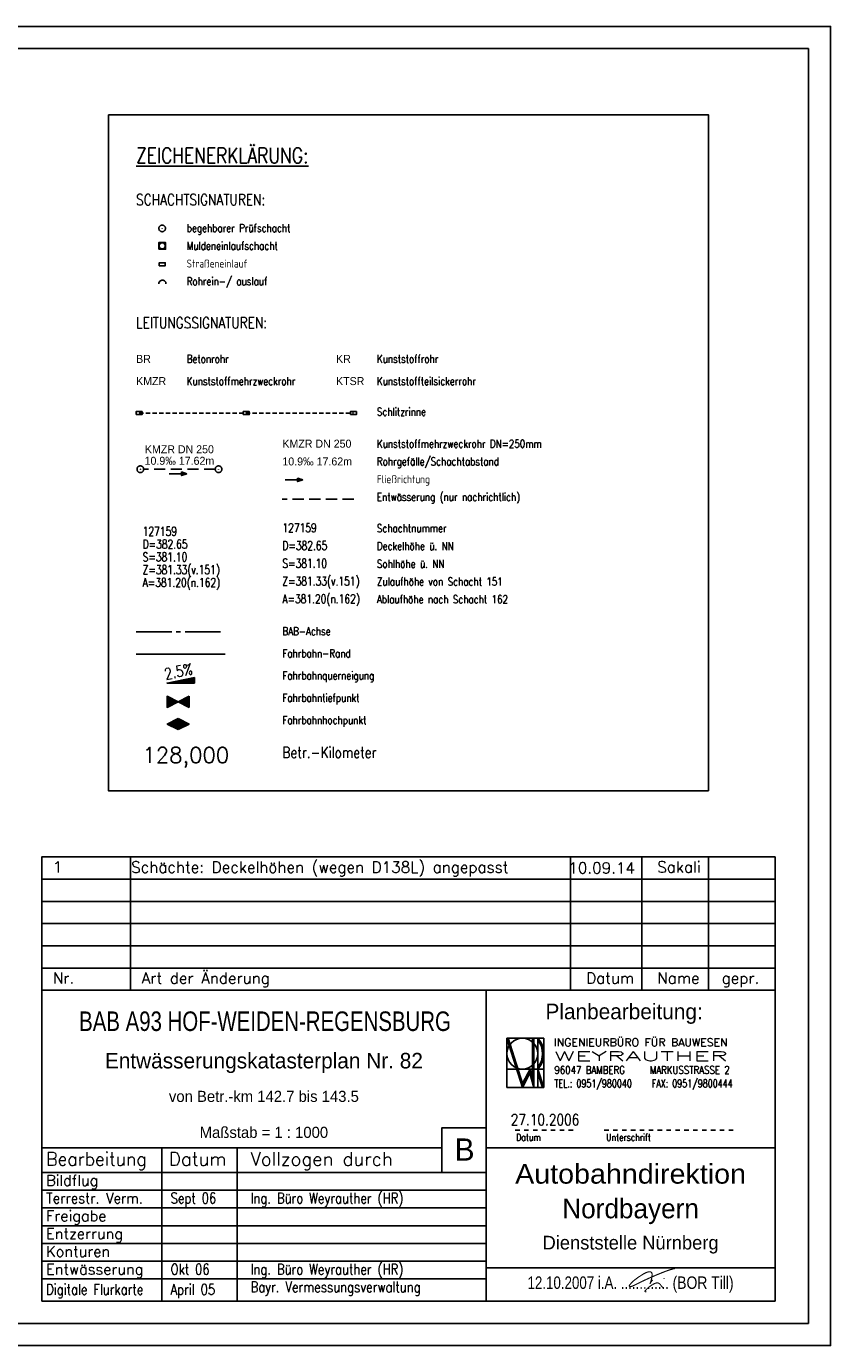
# Model space of a CAD drawing. Extents: x 4513916 to 4515051, y 5481959 to 5482256.
# Tile 5 of 5: x 4514870 to 4515051, y 5481959 to 5482256. Entities that reach past the tile are written whole.
import ezdxf
from ezdxf.enums import TextEntityAlignment as Align

# ---------------------------------------------------------------- set-up
doc = ezdxf.new("R2010")
doc.units = 0
doc.header["$LTSCALE"] = 10
doc.header["$MEASUREMENT"] = 0
for name, pattern in [('ACHSE', [5.5, 4, -0.5, 0.5, -0.5]), ('LT00', [0]), ('LT01', [0.2, 0.1, -0.1]), ('LT17', [0.15, 0.1, -0.05]), ('STRICHLINIE2', [0.375, 0.25, -0.125])]:
    doc.linetypes.add(name, pattern=pattern)
doc.layers.get('0').update_dxf_attribs({"linetype": 'LT00'})
for name, color, linetype in [('---Unterschrift_Till', 7, 'LT00'), ('--HALTUNG', 7, 'STRICHLINIE2'), ('--HALTUNGSBESCHRIFT', 140, 'Continuous'), ('--SCHACHTBESCHRIFT', 5, 'Continuous'), ('--ZEICHENERKLÄR', 7, 'Continuous'), ('-BESCH-nachrichtlich', 81, 'STRICHLINIE2'), ('-Halt-Pfeil', 4, 'LT00'), ('025', 7, 'Continuous'), ('035', 250, 'Continuous'), ('050', 250, 'Continuous'), ('070', 155, 'Continuous'), ('A-TEXT-KILOMETER', 30, 'LT17'), ('AX-020', 250, 'ACHSE'), ('HTP_WEST', 11, 'LT00'), ('QUER_OST', 11, 'LT00'), ('RAHMEN', 250, 'Continuous'), ('SCHLITZRINNE-KATASTER', 182, 'LT17'), ('STAT_500', 250, 'LT00'), ('V_AFBR_BAB', 250, 'LT00'), ('V_KA_MULD', 182, 'LT00'), ('V_KA_PRUF', 182, 'LT00'), ('V_SINKK', 182, 'LT00'), ('V_UK_DURCH', 182, 'LT00')]:
    doc.layers.add(name, color=color, linetype=linetype)
doc.styles.add('Haltungsbeschriftung', font='arial.ttf', dxfattribs={"width": 0.75})
doc.styles.add('Kilometrierung', font='romans.shx')
doc.styles.add('ROMAND', font='romand', dxfattribs={"height": 0.3})
doc.styles.add('ROMANS', font='romans.shx')
doc.styles.add('schachtbeschriftung', font='romans.shx', dxfattribs={"width": 0.75, "height": 0.2})
doc.styles.get("Standard").update_dxf_attribs({"font": 'romans.shx', "width": 0.8})
doc.styles.add('UNIR-H', font='unir_h.shx', dxfattribs={"width": 0.8})

# ---------------------------------------------------------------- blocks, each defined once
blk = doc.blocks.new('SYMB0071')
at = {"color": 0, "linetype": 'ByBlock'}
for p, q in [((-0.5, 0), (0, 0.25)), ((0, -0.25), (-0.5, 0)), ((-0.5, 0), (-0.5, 0)), ((-0.48, -0.01), (-0.48, 0.01)), ((-0.46, -0.02), (-0.46, 0.02)), ((-0.44, -0.03), (-0.44, 0.03)), ((-0.42, -0.04), (-0.42, 0.04)), ((-0.4, -0.05), (-0.4, 0.05)), ((-0.38, -0.06), (-0.38, 0.06)), ((-0.36, -0.07), (-0.36, 0.07)), ((-0.34, -0.08), (-0.34, 0.08)), ((-0.32, -0.09), (-0.32, 0.09)), ((-0.3, -0.1), (-0.3, 0.1)), ((-0.28, -0.11), (-0.28, 0.11)), ((-0.26, -0.12), (-0.26, 0.12)), ((-0.24, -0.13), (-0.24, 0.13)), ((-0.22, -0.14), (-0.22, 0.14)), ((-0.2, -0.15), (-0.2, 0.15)), ((-0.18, -0.16), (-0.18, 0.16)), ((-0.16, -0.17), (-0.16, 0.17)), ((-0.14, -0.18), (-0.14, 0.18)), ((-0.12, -0.19), (-0.12, 0.19)), ((-0.1, -0.2), (-0.1, 0.2)), ((-0.08, -0.21), (-0.08, 0.21)), ((-0.06, -0.22), (-0.06, 0.22)), ((-0.04, -0.23), (-0.04, 0.23)), ((-0.02, -0.24), (-0.02, 0.24)), ((0, 0.25), (0.5, 0)), ((0, -0.25), (0, 0.25)), ((0.5, 0), (0, -0.25)), ((0.02, -0.24), (0.02, 0.24)), ((0.04, -0.23), (0.04, 0.23)), ((0.06, -0.22), (0.06, 0.22)), ((0.08, -0.21), (0.08, 0.21)), ((0.1, -0.2), (0.1, 0.2)), ((0.12, -0.19), (0.12, 0.19)), ((0.14, -0.18), (0.14, 0.18)), ((0.16, -0.17), (0.16, 0.17)), ((0.18, -0.16), (0.18, 0.16)), ((0.2, -0.15), (0.2, 0.15)), ((0.22, -0.14), (0.22, 0.14)), ((0.24, -0.13), (0.24, 0.13)), ((0.26, -0.12), (0.26, 0.12)), ((0.28, -0.11), (0.28, 0.11)), ((0.3, -0.1), (0.3, 0.1)), ((0.32, -0.09), (0.32, 0.09)), ((0.34, -0.08), (0.34, 0.08)), ((0.36, -0.07), (0.36, 0.07)), ((0.38, -0.06), (0.38, 0.06)), ((0.4, -0.05), (0.4, 0.05)), ((0.42, -0.04), (0.42, 0.04)), ((0.44, -0.03), (0.44, 0.03)), ((0.46, -0.02), (0.46, 0.02)), ((0.48, -0.01), (0.48, 0.01))]:
    blk.add_line(p, q, dxfattribs=at)
blk = doc.blocks.new('SYMB0072')
at = {"color": 0, "linetype": 'ByBlock'}
for p, q in [((-0.5, -0.25), (-0.5, 0.25)), ((-0.5, 0.25), (0, 0)), ((-0.5, -0.25), (-0.5, 0.25)), ((0, 0), (-0.5, -0.25)), ((-0.48, -0.24), (-0.48, 0.24)), ((-0.46, -0.23), (-0.46, 0.23)), ((-0.44, -0.22), (-0.44, 0.22)), ((-0.42, -0.21), (-0.42, 0.21)), ((-0.4, -0.2), (-0.4, 0.2)), ((-0.38, -0.19), (-0.38, 0.19)), ((-0.36, -0.18), (-0.36, 0.18)), ((-0.34, -0.17), (-0.34, 0.17)), ((-0.32, -0.16), (-0.32, 0.16)), ((-0.3, -0.15), (-0.3, 0.15)), ((-0.28, -0.14), (-0.28, 0.14)), ((-0.26, -0.13), (-0.26, 0.13)), ((-0.24, -0.12), (-0.24, 0.12)), ((-0.22, -0.11), (-0.22, 0.11)), ((-0.2, -0.1), (-0.2, 0.1)), ((-0.18, -0.09), (-0.18, 0.09)), ((-0.16, -0.08), (-0.16, 0.08)), ((-0.14, -0.07), (-0.14, 0.07)), ((-0.12, -0.06), (-0.12, 0.06)), ((-0.1, -0.05), (-0.1, 0.05)), ((-0.08, -0.04), (-0.08, 0.04)), ((-0.06, -0.03), (-0.06, 0.03)), ((-0.04, -0.02), (-0.04, 0.02)), ((-0.02, -0.01), (-0.02, 0.01)), ((0.02, -0.01), (0.02, 0.01)), ((0.04, -0.02), (0.04, 0.02)), ((0.06, -0.03), (0.06, 0.03)), ((0.08, -0.04), (0.08, 0.04)), ((0.1, -0.05), (0.1, 0.05)), ((0.12, -0.06), (0.12, 0.06)), ((0.14, -0.07), (0.14, 0.07)), ((0.16, -0.08), (0.16, 0.08)), ((0.18, -0.09), (0.18, 0.09)), ((0.2, -0.1), (0.2, 0.1)), ((0.22, -0.11), (0.22, 0.11)), ((0.24, -0.12), (0.24, 0.12)), ((0.26, -0.13), (0.26, 0.13)), ((0.28, -0.14), (0.28, 0.14)), ((0.3, -0.15), (0.3, 0.15)), ((0.32, -0.16), (0.32, 0.16)), ((0.34, -0.17), (0.34, 0.17)), ((0.36, -0.18), (0.36, 0.18)), ((0.38, -0.19), (0.38, 0.19)), ((0.4, -0.2), (0.4, 0.2)), ((0.42, -0.21), (0.42, 0.21)), ((0.44, -0.22), (0.44, 0.22)), ((0.46, -0.23), (0.46, 0.23)), ((0.48, -0.24), (0.48, 0.24)), ((0.5, -0.25), (0.5, 0.25))]:
    blk.add_line(p, q, dxfattribs=at)
blk.add_lwpolyline([(0, 0), (0.5, 0.25), (0.5, -0.25), (0, 0)], dxfattribs=at)
blk = doc.blocks.new('SYMB1107')
at = {"color": 0, "linetype": 'ByBlock'}
for points in [[(-0.2, 0, 0), (-0.196157, 0.039018, 0), (-0.184776, 0.076537, 0), (-0.166294, 0.111114, 0), (-0.141421, 0.141421, 0), (-0.111114, 0.166294, 0), (-0.076537, 0.184776, 0), (-0.039018, 0.196157, 0), (0, 0.2, 0)], [(0, 0.2, 0), (0.039018, 0.196157, 0), (0.076537, 0.184776, 0), (0.111114, 0.166294, 0), (0.141421, 0.141421, 0), (0.166294, 0.111114, 0), (0.184776, 0.076537, 0), (0.196157, 0.039018, 0), (0.2, 0, 0)]]:
    blk.add_polyline3d(points, dxfattribs=at)
blk = doc.blocks.new('SYMB0003')
at = {"color": 0, "linetype": 'ByBlock'}
for p, q in [((-0.015712, 0), (0.010166, 0.012015)), ((0, -0.021257), (-0.015712, 0)), ((0.010166, 0.012015), (0, -0.021257))]:
    blk.add_line(p, q, dxfattribs=at)
for points in [[(-0.031395, 0.499013), (-0.093691, 0.491144), (-0.154509, 0.475528), (-0.21289, 0.452414), (-0.267913, 0.422164), (-0.318712, 0.385257), (-0.364484, 0.342274), (-0.404509, 0.293893), (-0.438154, 0.240877), (-0.464888, 0.184062), (-0.484292, 0.124345), (-0.496058, 0.062667), (-0.5, 0)], [(-0.5, 0), (-0.496058, -0.062667), (-0.484292, -0.124345), (-0.464888, -0.184062), (-0.438154, -0.240877), (-0.404509, -0.293893), (-0.364485, -0.342274), (-0.318712, -0.385257), (-0.267914, -0.422164), (-0.21289, -0.452414), (-0.154509, -0.475529), (-0.093691, -0.491144), (-0.031395, -0.499014), (0.031395, -0.499014)], [(0.5, 0), (0.496057, 0.062667), (0.484292, 0.124345), (0.464888, 0.184062), (0.438153, 0.240877), (0.404509, 0.293893), (0.364484, 0.342274), (0.318712, 0.385257), (0.267913, 0.422164), (0.21289, 0.452414), (0.154509, 0.475528), (0.093691, 0.491144), (0.031395, 0.499013), (-0.031395, 0.499013)], [(0.031395, -0.499014), (0.093691, -0.491144), (0.154509, -0.475529), (0.21289, -0.452414), (0.267914, -0.422164), (0.318712, -0.385257), (0.364485, -0.342274), (0.404509, -0.293893), (0.438154, -0.240877), (0.464889, -0.184062), (0.484292, -0.124345), (0.496058, -0.062667), (0.5, 0)]]:
    blk.add_lwpolyline(points, dxfattribs=at)
blk = doc.blocks.new('SYMB1210')
at = {"color": 0, "linetype": 'ByBlock'}
blk.add_line((0.018815, -0.179014), (0.055623, -0.17119), dxfattribs=at)
for points in [[(-0.2, -0.2), (-0.2, 0.2), (0.2, 0.2), (0.2, -0.2), (-0.2, -0.2)], [(0.018815, 0.179014), (-0.018815, 0.179014), (-0.055623, 0.17119), (-0.09, 0.155885), (-0.120444, 0.133766), (-0.145623, 0.105801), (-0.164438, 0.073213), (-0.176067, 0.037424), (-0.18, 0)], [(-0.18, 0), (-0.176067, -0.037424), (-0.164438, -0.073213), (-0.145623, -0.105801), (-0.120444, -0.133766), (-0.09, -0.155885), (-0.055623, -0.17119), (-0.018815, -0.179014), (0.018815, -0.179014)], [(0.18, 0), (0.176067, 0.037424), (0.164438, 0.073213), (0.145623, 0.105801), (0.120444, 0.133766), (0.09, 0.155885), (0.055623, 0.17119), (0.018815, 0.179014)], [(0.055623, -0.17119), (0.09, -0.155885), (0.120444, -0.133766), (0.145623, -0.105801), (0.164438, -0.073213), (0.176067, -0.037424), (0.18, 0)]]:
    blk.add_lwpolyline(points, dxfattribs=at)
blk = doc.blocks.new('SYMB0652')
at = {"color": 0, "linetype": 'ByBlock'}
blk.add_lwpolyline([(-0.15, -0.075), (0.15, -0.075), (0.15, 0.075), (-0.15, 0.075), (-0.15, -0.075)], dxfattribs=at)
blk = doc.blocks.new('SYMB0070')
at = {"color": 0, "linetype": 'ByBlock'}
for p, q in [((-0.5, 0), (0.2, 0)), ((0.5, 0), (0.2, 0.1)), ((0.2, 0.1), (0.2, 0)), ((0.468, 0), (0.21, 0.086)), ((0.21, 0.086), (0.21, -0.086)), ((0.21, -0.086), (0.468, 0)), ((0.22, -0.072), (0.437, 0)), ((0.23, -0.058), (0.405, 0)), ((0.24, -0.045), (0.374, 0)), ((0.342, 0), (0.25, 0.031)), ((0.25, 0.031), (0.25, -0.031)), ((0.25, -0.031), (0.342, 0)), ((0.26, -0.017), (0.31, 0)), ((0.27, -0.003), (0.279, 0))]:
    blk.add_line(p, q, dxfattribs=at)
for points in [[(0.2, 0), (0.2, -0.1), (0.5, 0)], [(0.437, 0), (0.22, 0.072), (0.22, -0.072)], [(0.405, 0), (0.23, 0.058), (0.23, -0.058)], [(0.374, 0), (0.24, 0.045), (0.24, -0.045)], [(0.31, 0), (0.26, 0.017), (0.26, -0.017)], [(0.279, 0), (0.27, 0.003), (0.27, -0.003)]]:
    blk.add_lwpolyline(points, dxfattribs=at)
blk = doc.blocks.new('Unterschrift Till')
at = {"layer": '---Unterschrift_Till', "const_width": 0.025, "flags": 128}
blk.add_lwpolyline([(-2.194, 0.479), (-2.202, 0.469), (-2.208, 0.462), (-2.213, 0.455), (-2.217, 0.45), (-2.221, 0.445), (-2.224, 0.441), (-2.226, 0.438), (-2.229, 0.434), (-2.231, 0.431), (-2.233, 0.428), (-2.235, 0.425), (-2.238, 0.422), (-2.24, 0.419), (-2.242, 0.416), (-2.244, 0.413), (-2.247, 0.41), (-2.249, 0.406), (-2.251, 0.402), (-2.252, 0.399), (-2.254, 0.395), (-2.255, 0.392), (-2.257, 0.389), (-2.257, 0.387), (-2.258, 0.385), (-2.258, 0.384), (-2.258, 0.385), (-2.257, 0.386), (-2.256, 0.387), (-2.255, 0.39), (-2.253, 0.393), (-2.252, 0.398), (-2.25, 0.403), (-2.247, 0.409), (-2.245, 0.416), (-2.243, 0.424), (-2.24, 0.432), (-2.238, 0.44), (-2.235, 0.448), (-2.233, 0.456), (-2.23, 0.464), (-2.228, 0.472), (-2.226, 0.48), (-2.224, 0.487), (-2.222, 0.494), (-2.221, 0.501), (-2.219, 0.507), (-2.218, 0.514), (-2.217, 0.52), (-2.215, 0.526), (-2.214, 0.532), (-2.213, 0.538), (-2.212, 0.544), (-2.212, 0.55), (-2.211, 0.555), (-2.21, 0.561), (-2.21, 0.567), (-2.209, 0.573), (-2.209, 0.578), (-2.208, 0.584), (-2.208, 0.59), (-2.208, 0.595), (-2.208, 0.601), (-2.208, 0.606), (-2.209, 0.611), (-2.209, 0.615), (-2.21, 0.62), (-2.211, 0.624), (-2.212, 0.628), (-2.213, 0.632), (-2.214, 0.635), (-2.216, 0.638), (-2.217, 0.641), (-2.219, 0.643), (-2.22, 0.646), (-2.222, 0.648), (-2.224, 0.65), (-2.226, 0.651), (-2.228, 0.653), (-2.23, 0.654), (-2.232, 0.655), (-2.234, 0.656), (-2.236, 0.657), (-2.239, 0.658), (-2.241, 0.659), (-2.244, 0.66), (-2.246, 0.66), (-2.249, 0.661), (-2.252, 0.661), (-2.255, 0.662), (-2.259, 0.662), (-2.262, 0.662), (-2.266, 0.662), (-2.269, 0.662), (-2.273, 0.662), (-2.277, 0.661), (-2.281, 0.661), (-2.285, 0.66), (-2.289, 0.659), (-2.293, 0.659), (-2.298, 0.658), (-2.302, 0.657), (-2.306, 0.656), (-2.31, 0.654), (-2.314, 0.653), (-2.319, 0.652), (-2.323, 0.65), (-2.327, 0.649), (-2.331, 0.647), (-2.334, 0.646), (-2.338, 0.644), (-2.342, 0.643), (-2.346, 0.641), (-2.349, 0.639), (-2.353, 0.638), (-2.356, 0.636), (-2.359, 0.634), (-2.363, 0.633), (-2.366, 0.631), (-2.37, 0.629), (-2.374, 0.627), (-2.377, 0.626), (-2.381, 0.624), (-2.385, 0.622), (-2.389, 0.62), (-2.393, 0.617), (-2.397, 0.615), (-2.402, 0.613), (-2.406, 0.611), (-2.41, 0.608), (-2.414, 0.606), (-2.419, 0.603), (-2.424, 0.6), (-2.429, 0.597), (-2.434, 0.593), (-2.441, 0.589), (-2.447, 0.585), (-2.455, 0.58), (-2.463, 0.574), (-2.472, 0.569), (-2.48, 0.563), (-2.489, 0.557), (-2.498, 0.552), (-2.506, 0.546), (-2.514, 0.541), (-2.522, 0.536), (-2.529, 0.531), (-2.535, 0.527), (-2.541, 0.522), (-2.547, 0.518), (-2.552, 0.515), (-2.557, 0.511), (-2.562, 0.507), (-2.566, 0.504), (-2.57, 0.501), (-2.574, 0.497), (-2.578, 0.494), (-2.582, 0.491), (-2.586, 0.488), (-2.59, 0.485), (-2.593, 0.482), (-2.597, 0.479), (-2.6, 0.477), (-2.604, 0.474), (-2.607, 0.471), (-2.611, 0.469), (-2.614, 0.466), (-2.617, 0.463), (-2.621, 0.461), (-2.624, 0.458), (-2.628, 0.455), (-2.631, 0.452), (-2.635, 0.449), (-2.638, 0.446), (-2.641, 0.442), (-2.645, 0.439), (-2.648, 0.436), (-2.652, 0.432), (-2.656, 0.429), (-2.659, 0.426), (-2.663, 0.422), (-2.666, 0.419), (-2.669, 0.415), (-2.672, 0.412), (-2.675, 0.409), (-2.678, 0.405), (-2.681, 0.402), (-2.683, 0.399), (-2.685, 0.397), (-2.688, 0.394), (-2.69, 0.391), (-2.692, 0.389), (-2.694, 0.386), (-2.696, 0.384), (-2.698, 0.381), (-2.7, 0.379), (-2.702, 0.377), (-2.704, 0.375), (-2.706, 0.372), (-2.708, 0.37), (-2.71, 0.368), (-2.711, 0.366), (-2.713, 0.363), (-2.714, 0.361), (-2.715, 0.359), (-2.716, 0.356), (-2.717, 0.354), (-2.718, 0.352), (-2.719, 0.35), (-2.719, 0.348), (-2.72, 0.346), (-2.72, 0.345), (-2.72, 0.343), (-2.72, 0.342), (-2.72, 0.34), (-2.719, 0.339), (-2.718, 0.338), (-2.718, 0.337), (-2.717, 0.336), (-2.715, 0.335), (-2.714, 0.334), (-2.713, 0.333), (-2.711, 0.332), (-2.71, 0.331), (-2.708, 0.331), (-2.707, 0.33), (-2.705, 0.33), (-2.704, 0.33), (-2.702, 0.33), (-2.701, 0.33), (-2.699, 0.33), (-2.697, 0.33), (-2.696, 0.33), (-2.694, 0.33), (-2.692, 0.33), (-2.69, 0.33), (-2.688, 0.33), (-2.686, 0.33), (-2.683, 0.331), (-2.681, 0.331), (-2.678, 0.331), (-2.675, 0.332), (-2.672, 0.333), (-2.668, 0.334), (-2.664, 0.335), (-2.66, 0.337), (-2.655, 0.338), (-2.649, 0.341), (-2.643, 0.343), (-2.635, 0.346), (-2.628, 0.35), (-2.619, 0.354), (-2.61, 0.358), (-2.6, 0.362), (-2.59, 0.367), (-2.58, 0.372), (-2.57, 0.377), (-2.559, 0.382), (-2.548, 0.388), (-2.537, 0.393), (-2.526, 0.399), (-2.515, 0.404), (-2.504, 0.41), (-2.492, 0.415), (-2.481, 0.421), (-2.47, 0.427), (-2.458, 0.432), (-2.447, 0.438), (-2.436, 0.444), (-2.425, 0.449), (-2.414, 0.454), (-2.403, 0.459), (-2.393, 0.464), (-2.383, 0.469), (-2.374, 0.473), (-2.364, 0.478), (-2.355, 0.482), (-2.347, 0.486), (-2.338, 0.49), (-2.33, 0.494), (-2.321, 0.497), (-2.313, 0.501), (-2.305, 0.505), (-2.297, 0.509), (-2.288, 0.513), (-2.28, 0.516), (-2.271, 0.52), (-2.262, 0.524), (-2.254, 0.528), (-2.244, 0.532), (-2.235, 0.537), (-2.225, 0.541), (-2.216, 0.545), (-2.205, 0.549), (-2.195, 0.554), (-2.184, 0.558), (-2.174, 0.563), (-2.163, 0.568), (-2.151, 0.572), (-2.14, 0.577), (-2.129, 0.582), (-2.118, 0.587), (-2.107, 0.591), (-2.096, 0.596), (-2.086, 0.6), (-2.076, 0.604), (-2.066, 0.608), (-2.057, 0.612), (-2.048, 0.616), (-2.039, 0.619), (-2.031, 0.623), (-2.022, 0.626), (-2.014, 0.629), (-2.006, 0.633), (-1.997, 0.636), (-1.989, 0.64), (-1.98, 0.643), (-1.971, 0.646), (-1.962, 0.65), (-1.953, 0.653), (-1.943, 0.657), (-1.933, 0.661), (-1.923, 0.665), (-1.912, 0.669), (-1.902, 0.673), (-1.891, 0.677), (-1.88, 0.681), (-1.87, 0.685), (-1.86, 0.688), (-1.851, 0.692), (-1.842, 0.695), (-1.833, 0.698), (-1.825, 0.701), (-1.817, 0.703), (-1.809, 0.706), (-1.801, 0.708), (-1.793, 0.711), (-1.785, 0.713), (-1.777, 0.715), (-1.769, 0.717), (-1.762, 0.719), (-1.754, 0.721), (-1.747, 0.723), (-1.739, 0.725), (-1.732, 0.727), (-1.726, 0.729), (-1.719, 0.731), (-1.714, 0.731), (-1.709, 0.732), (-1.706, 0.731), (-1.704, 0.728), (-1.703, 0.725), (-1.705, 0.719)], dxfattribs=at)
blk.add_lwpolyline([(-2.338, 0.213, -0.009753), (-2.349, 0.213, -0.012873), (-2.357, 0.213, -0.000058), (-2.363, 0.214, -0.000395), (-2.363, 0.214, -0.003084), (-2.366, 0.214, -0.002987), (-2.369, 0.214, -0.121908), (-2.37, 0.215, -0.078365), (-2.372, 0.216, -0.169129), (-2.373, 0.218, -0.093053), (-2.372, 0.223, -0.048138), (-2.369, 0.228, -0.056178), (-2.366, 0.232, -0.016049), (-2.362, 0.235, 0.015861), (-2.359, 0.239, 0.023961), (-2.346, 0.253, -0.019597), (-2.331, 0.27, -0.016685), (-2.31, 0.29, -0.012958), (-2.281, 0.314, -0.012002), (-2.255, 0.335, -0.011524), (-2.226, 0.355, -0.011371), (-2.203, 0.37, -0.011002), (-2.178, 0.384, -0.019211), (-2.152, 0.397, -0.024277), (-2.13, 0.405, -0.018479), (-2.119, 0.408, -0.020969), (-2.11, 0.41, -0.037055), (-2.098, 0.411, -0.031487), (-2.085, 0.411, -0.034214), (-2.073, 0.409, -0.038344), (-2.063, 0.405, -0.027683), (-2.053, 0.4, -0.027965), (-2.044, 0.395, -0.023542), (-2.033, 0.386, -0.046995), (-2.028, 0.381, -0.007241), (-2.021, 0.372, -0.008919), (-2.017, 0.365, -0.000473), (-2.012, 0.358, 0.000599), (-2.007, 0.352, 0.001303), (-1.998, 0.338, 0.014886), (-1.997, 0.337, 0.023743), (-1.997, 0.337, 0.000688), (-1.988, 0.327, 0.002539), (-1.982, 0.321, 0.002137), (-1.975, 0.314, 0.108696), (-1.969, 0.311, 0.076722), (-1.96, 0.309, 0.135898), (-1.956, 0.31, 0.088438), (-1.95, 0.314)], format="xyb", dxfattribs=at)
at = {"layer": '---Unterschrift_Till', "flags": 128}
blk.add_lwpolyline([(-1.928, 0.508, 0.025, 0.012, 0), (-1.951, 0.519, 0.008, 0.008, 0), (-1.93, 0.521, 0.008, 0.008, 0)], format="xyseb", dxfattribs=at)

msp = doc.modelspace()

# ---------------------------------------------------------------- linework, layer by layer
at = {"layer": '--HALTUNG'}
msp.add_line((4514912.31, 5482156.75), (4514896.21, 5482156.75), dxfattribs=at)
at = {"layer": '-BESCH-nachrichtlich'}
msp.add_line((4514943.46, 5482150.03), (4514927.36, 5482150.03), dxfattribs=at)
at = {"layer": '025'}
for p, q in [((4514893.26, 5482039.45), (4514893.26, 5482069.45)), ((4514992.26, 5482039.45), (4514992.26, 5482069.45)), ((4515008.26, 5482039.45), (4515008.26, 5482069.45)), ((4515023.26, 5482039.45), (4515023.26, 5482069.45)), ((4514873.26, 5482064.45), (4515038.26, 5482064.45)), ((4514873.26, 5482059.45), (4515038.26, 5482059.45)), ((4514873.26, 5482054.45), (4515038.26, 5482054.45)), ((4514873.26, 5482049.45), (4515038.26, 5482049.45)), ((4514977.94, 5482017.55), (4514977.94, 5482028.64)), ((4514977.94, 5482028.64), (4514981.41, 5482017.55)), ((4514977.94, 5482028.64), (4514986.26, 5482028.64)), ((4514978.03, 5482028.64), (4514978.03, 5482028.36)), ((4514978.03, 5482028.64), (4514978.03, 5482028.36)), ((4514978.03, 5482028.64), (4514978.03, 5482028.36)), ((4514978.1, 5482028.64), (4514978.1, 5482028.14)), ((4514978.1, 5482028.64), (4514978.1, 5482028.14)), ((4514978.17, 5482028.64), (4514978.17, 5482027.92)), ((4514978.23, 5482028.64), (4514981.41, 5482018.48)), ((4514978.23, 5482028.63), (4514978.23, 5482027.7)), ((4514978.3, 5482028.41), (4514978.3, 5482027.48)), ((4514978.37, 5482028.19), (4514978.37, 5482027.26)), ((4514978.44, 5482027.96), (4514978.44, 5482027.03)), ((4514978.51, 5482027.74), (4514978.51, 5482026.81)), ((4514978.58, 5482027.52), (4514978.58, 5482026.59)), ((4514978.66, 5482027.28), (4514978.65, 5482026.37)), ((4514978.72, 5482027.08), (4514978.72, 5482026.15)), ((4514978.79, 5482026.85), (4514978.79, 5482025.93)), ((4514978.86, 5482026.63), (4514978.86, 5482025.7)), ((4514978.93, 5482026.41), (4514978.93, 5482025.48)), ((4514979, 5482026.19), (4514979, 5482025.26)), ((4514983.73, 5482019.64), (4514983.73, 5482028.64)), ((4514983.78, 5482018.39), (4514983.78, 5482028.66)), ((4514983.85, 5482028.65), (4514983.85, 5482018.13)), ((4514983.92, 5482017.87), (4514983.92, 5482028.65)), ((4514983.99, 5482028.64), (4514983.99, 5482017.62)), ((4514984, 5482028.64), (4514984, 5482017.55)), ((4514984.87, 5482028.64), (4514984.87, 5482017.55)), ((4514984.93, 5482028.12), (4514984.93, 5482028.57)), ((4514985, 5482028.03), (4514985, 5482028.49)), ((4514985.07, 5482027.94), (4514985.07, 5482028.41)), ((4514985.14, 5482027.84), (4514985.14, 5482028.33)), ((4514985.21, 5482027.74), (4514985.21, 5482028.24)), ((4514985.28, 5482027.63), (4514985.28, 5482028.15)), ((4514985.35, 5482027.51), (4514985.35, 5482028.05)), ((4514985.42, 5482027.39), (4514985.42, 5482027.95)), ((4514985.49, 5482027.24), (4514985.49, 5482027.84)), ((4514985.56, 5482027.1), (4514985.56, 5482027.73)), ((4514985.63, 5482026.93), (4514985.63, 5482027.61)), ((4514985.7, 5482026.75), (4514985.7, 5482027.48)), ((4514985.77, 5482026.54), (4514985.77, 5482027.34)), ((4514985.84, 5482026.28), (4514985.84, 5482027.18)), ((4514985.9, 5482025.94), (4514985.9, 5482027.02)), ((4514985.97, 5482023.53), (4514985.97, 5482026.83)), ((4514986.04, 5482026.62), (4514986.04, 5482023.73)), ((4514986.11, 5482026.36), (4514986.11, 5482023.99)), ((4514986.26, 5482028.64), (4514986.26, 5482017.55)), ((4514979.07, 5482025.97), (4514979.07, 5482025.04)), ((4514979.14, 5482025.75), (4514979.14, 5482024.82)), ((4514979.2, 5482025.52), (4514979.2, 5482024.59)), ((4514979.27, 5482025.3), (4514979.27, 5482024.37)), ((4514979.34, 5482025.08), (4514979.34, 5482024.15)), ((4514979.41, 5482024.86), (4514979.41, 5482023.93)), ((4514979.48, 5482024.64), (4514979.48, 5482023.71)), ((4514979.55, 5482024.42), (4514979.55, 5482023.49)), ((4514979.62, 5482024.19), (4514979.62, 5482023.26)), ((4514979.69, 5482023.97), (4514979.69, 5482023.04)), ((4514979.76, 5482023.75), (4514979.76, 5482022.82)), ((4514979.83, 5482023.53), (4514979.83, 5482022.6)), ((4514979.9, 5482023.31), (4514979.9, 5482022.38)), ((4514985.56, 5482023.23), (4514985.56, 5482022.63)), ((4514985.63, 5482023.41), (4514985.63, 5482022.75)), ((4514985.7, 5482023.58), (4514985.7, 5482022.88)), ((4514985.77, 5482023.8), (4514985.77, 5482023.02)), ((4514985.84, 5482024.05), (4514985.84, 5482023.17)), ((4514985.9, 5482024.37), (4514985.9, 5482023.34)), ((4514986.18, 5482026.03), (4514986.18, 5482024.33)), ((4514977.94, 5482021.71), (4514986.26, 5482021.71)), ((4514979.97, 5482023.08), (4514979.97, 5482022.16)), ((4514980.04, 5482022.86), (4514980.04, 5482021.93)), ((4514980.11, 5482022.64), (4514980.11, 5482021.71)), ((4514980.18, 5482022.42), (4514980.18, 5482021.49)), ((4514980.24, 5482022.2), (4514980.24, 5482021.27)), ((4514980.31, 5482021.98), (4514980.31, 5482021.05)), ((4514980.38, 5482021.75), (4514980.38, 5482020.82)), ((4514980.45, 5482021.53), (4514980.45, 5482020.6)), ((4514980.52, 5482021.31), (4514980.52, 5482020.38)), ((4514980.59, 5482021.09), (4514980.59, 5482020.16)), ((4514980.66, 5482020.87), (4514980.66, 5482019.94)), ((4514980.73, 5482020.65), (4514980.73, 5482019.72)), ((4514980.8, 5482020.42), (4514980.8, 5482019.49)), ((4514981.41, 5482018.48), (4514983.14, 5482021.71)), ((4514981.41, 5482017.55), (4514983.13, 5482020.78)), ((4514982.39, 5482020.32), (4514982.39, 5482019.4)), ((4514982.46, 5482020.45), (4514982.46, 5482019.53)), ((4514982.53, 5482020.58), (4514982.53, 5482019.66)), ((4514982.6, 5482020.71), (4514982.6, 5482019.79)), ((4514982.67, 5482020.84), (4514982.67, 5482019.92)), ((4514982.74, 5482020.97), (4514982.74, 5482020.05)), ((4514982.81, 5482021.1), (4514982.81, 5482020.18)), ((4514982.88, 5482021.23), (4514982.88, 5482020.31)), ((4514982.95, 5482021.36), (4514982.95, 5482020.44)), ((4514983.02, 5482021.48), (4514983.02, 5482020.57)), ((4514983.09, 5482021.61), (4514983.09, 5482020.7)), ((4514983.13, 5482020.78), (4514984, 5482017.55)), ((4514983.14, 5482021.71), (4514983.73, 5482019.64)), ((4514983.15, 5482021.65), (4514983.15, 5482020.7)), ((4514983.22, 5482021.41), (4514983.22, 5482020.44)), ((4514983.29, 5482021.16), (4514983.29, 5482020.18)), ((4514983.36, 5482020.92), (4514983.36, 5482019.93)), ((4514983.43, 5482020.68), (4514983.43, 5482019.67)), ((4514983.5, 5482020.43), (4514983.5, 5482019.41)), ((4514986.26, 5482017.55), (4514984.87, 5482021.71)), ((4514985.96, 5482017.55), (4514984.88, 5482020.81)), ((4514984.9, 5482021.61), (4514984.9, 5482020.73)), ((4514984.93, 5482022.21), (4514984.93, 5482021.78)), ((4514984.97, 5482021.4), (4514984.97, 5482020.52)), ((4514985, 5482022.3), (4514985, 5482021.86)), ((4514985.04, 5482021.19), (4514985.04, 5482020.32)), ((4514985.07, 5482022.39), (4514985.07, 5482021.94)), ((4514985.11, 5482020.98), (4514985.11, 5482020.11)), ((4514985.14, 5482022.49), (4514985.14, 5482022.03)), ((4514985.18, 5482020.78), (4514985.18, 5482019.9)), ((4514985.21, 5482022.6), (4514985.21, 5482022.11)), ((4514985.25, 5482020.57), (4514985.25, 5482019.69)), ((4514985.28, 5482022.71), (4514985.28, 5482022.2)), ((4514985.32, 5482020.36), (4514985.32, 5482019.48)), ((4514985.35, 5482022.83), (4514985.35, 5482022.3)), ((4514985.42, 5482022.95), (4514985.42, 5482022.41)), ((4514985.49, 5482023.09), (4514985.49, 5482022.51)), ((4514986.26, 5482017.55), (4514977.94, 5482017.55)), ((4514980.87, 5482020.2), (4514980.87, 5482019.27)), ((4514980.94, 5482019.98), (4514980.94, 5482019.05)), ((4514981.01, 5482019.76), (4514981.01, 5482018.83)), ((4514981.08, 5482019.54), (4514981.08, 5482018.61)), ((4514981.15, 5482019.31), (4514981.15, 5482018.39)), ((4514981.21, 5482019.09), (4514981.21, 5482018.16)), ((4514981.28, 5482018.87), (4514981.28, 5482017.94)), ((4514981.35, 5482018.65), (4514981.35, 5482017.72)), ((4514981.42, 5482018.5), (4514981.42, 5482017.59)), ((4514981.49, 5482018.63), (4514981.49, 5482017.72)), ((4514981.56, 5482018.76), (4514981.56, 5482017.85)), ((4514981.63, 5482018.89), (4514981.63, 5482017.98)), ((4514981.7, 5482019.02), (4514981.7, 5482018.11)), ((4514981.77, 5482019.15), (4514981.77, 5482018.23)), ((4514981.84, 5482019.28), (4514981.84, 5482018.36)), ((4514981.91, 5482019.41), (4514981.91, 5482018.49)), ((4514981.98, 5482019.54), (4514981.98, 5482018.62)), ((4514982.05, 5482019.67), (4514982.05, 5482018.75)), ((4514982.12, 5482019.8), (4514982.12, 5482018.88)), ((4514982.18, 5482019.93), (4514982.18, 5482019.01)), ((4514982.25, 5482020.06), (4514982.25, 5482019.14)), ((4514982.32, 5482020.19), (4514982.32, 5482019.27)), ((4514983.57, 5482020.19), (4514983.57, 5482019.16)), ((4514983.64, 5482019.95), (4514983.64, 5482018.9)), ((4514983.71, 5482019.7), (4514983.71, 5482018.64)), ((4514983.78, 5482018.39), (4514983.78, 5482018.39)), ((4514983.92, 5482017.87), (4514983.92, 5482017.87)), ((4514985.39, 5482020.15), (4514985.39, 5482019.28)), ((4514985.46, 5482019.94), (4514985.46, 5482019.07)), ((4514985.53, 5482019.74), (4514985.53, 5482018.86)), ((4514985.6, 5482019.53), (4514985.6, 5482018.65)), ((4514985.67, 5482019.32), (4514985.67, 5482018.44)), ((4514985.74, 5482019.11), (4514985.74, 5482018.24)), ((4514985.81, 5482018.91), (4514985.81, 5482018.03)), ((4514985.88, 5482018.7), (4514985.88, 5482017.82)), ((4514985.94, 5482018.49), (4514985.94, 5482017.61)), ((4514986.01, 5482018.28), (4514986.01, 5482017.55)), ((4514986.08, 5482018.07), (4514986.08, 5482017.56)), ((4514986.15, 5482017.87), (4514986.15, 5482017.55)), ((4514986.22, 5482017.66), (4514986.22, 5482017.55)), ((4514873.26, 5481994.45), (4514973.26, 5481994.45)), ((4514873.26, 5481990.45), (4514973.26, 5481990.45)), ((4514873.26, 5481986.45), (4514973.26, 5481986.45)), ((4514873.26, 5481982.45), (4514973.26, 5481982.45)), ((4514873.26, 5481978.45), (4514973.26, 5481978.45)), ((4514873.26, 5481974.45), (4514973.26, 5481974.45))]:
    msp.add_line(p, q, dxfattribs=at)
at = {"layer": '025', "linetype": 'LT01'}
for p, q in [((4514992.82, 5482007.95), (4514979.04, 5482007.95)), ((4515028.85, 5482007.95), (4514999.42, 5482007.95))]:
    msp.add_line(p, q, dxfattribs=at)
at = {"layer": '025'}
msp.add_lwpolyline([(4514888.26, 5482236.55), (4515023.26, 5482236.55), (4515023.26, 5482084.35), (4514888.26, 5482084.35)], close=True, dxfattribs=at)
msp.add_circle((4514981.41, 5482025.18), 3.46, dxfattribs=at)
for centre, radius, start, end in [((4514981.23, 5482025.18), 5.03, 316.4059, 43.5941), ((4514981.22, 5482025.17), 4.75, 320.2246, 39.7729)]:
    msp.add_arc(centre, radius, start, end, dxfattribs=at)
at = {"layer": '035'}
for p, q in [((4514873.26, 5482044.45), (4515038.26, 5482044.45)), ((4514900.26, 5482003.93), (4514900.26, 5481969.45)), ((4514917.26, 5482003.97), (4514917.26, 5481969.45)), ((4514873.26, 5481998.45), (4514973.26, 5481998.45))]:
    msp.add_line(p, q, dxfattribs=at)
at = {"layer": '050'}
for p, q in [((4514973.26, 5481969.45), (4514973.26, 5482039.45)), ((4514873.26, 5482003.95), (4514963.26, 5482003.95)), ((4514973.26, 5482003.95), (4515038.26, 5482003.95)), ((4514973.26, 5481976.95), (4515038.26, 5481976.95))]:
    msp.add_line(p, q, dxfattribs=at)
msp.add_lwpolyline([(4514963.26, 5481998.45), (4514963.26, 5482008.45), (4514973.26, 5482008.45)], dxfattribs=at)
at = {"layer": '070'}
for p, q in [((4514873.26, 5481969.45), (4514973.26, 5481969.45)), ((4514973.26, 5481969.45), (4515038.26, 5481969.45))]:
    msp.add_line(p, q, dxfattribs=at)
for points in [[(4514873.26, 5482039.45), (4515038.26, 5482039.45), (4515038.26, 5482069.45), (4514873.26, 5482069.45), (4514873.26, 5482039.45)], [(4515038.26, 5481969.45), (4515038.26, 5482039.45), (4514873.26, 5482039.45), (4514873.26, 5481969.45)]]:
    msp.add_lwpolyline(points, dxfattribs=at)
at = {"layer": 'AX-020', "ltscale": 0.2}
msp.add_line((4514894.51, 5482120.14), (4514914.51, 5482120.14), dxfattribs=at)
at = {"layer": 'QUER_OST'}
for p, q in [((4514905.2, 5482109.35), (4514905.2, 5482108.6)), ((4514905.33, 5482109.37), (4514905.33, 5482108.6)), ((4514905.47, 5482108.6), (4514905.47, 5482109.4)), ((4514905.6, 5482108.6), (4514905.6, 5482109.42)), ((4514905.73, 5482109.45), (4514905.73, 5482108.6)), ((4514905.86, 5482109.48), (4514905.86, 5482108.6)), ((4514905.99, 5482108.6), (4514905.99, 5482109.5)), ((4514906.12, 5482108.6), (4514906.12, 5482109.53)), ((4514906.26, 5482109.56), (4514906.26, 5482108.6)), ((4514906.39, 5482109.58), (4514906.39, 5482108.6)), ((4514906.52, 5482108.6), (4514906.52, 5482109.61)), ((4514906.65, 5482108.6), (4514906.65, 5482109.63)), ((4514906.78, 5482109.66), (4514906.78, 5482108.6)), ((4514906.91, 5482109.69), (4514906.91, 5482108.6)), ((4514907.05, 5482108.6), (4514907.05, 5482109.71)), ((4514907.18, 5482108.6), (4514907.18, 5482109.74)), ((4514907.31, 5482109.77), (4514907.31, 5482108.6)), ((4514907.44, 5482109.79), (4514907.44, 5482108.6)), ((4514907.57, 5482108.6), (4514907.57, 5482109.82)), ((4514901.51, 5482108.61), (4514901.51, 5482108.6)), ((4514901.78, 5482108.6), (4514901.78, 5482108.66)), ((4514901.91, 5482108.6), (4514901.91, 5482108.69)), ((4514902.04, 5482108.71), (4514902.04, 5482108.6)), ((4514902.17, 5482108.74), (4514902.17, 5482108.6)), ((4514902.3, 5482108.6), (4514902.3, 5482108.77)), ((4514902.43, 5482108.6), (4514902.43, 5482108.79)), ((4514902.57, 5482108.82), (4514902.57, 5482108.6)), ((4514902.7, 5482108.84), (4514902.7, 5482108.6)), ((4514902.83, 5482108.6), (4514902.83, 5482108.87)), ((4514902.96, 5482108.6), (4514902.96, 5482108.9)), ((4514903.09, 5482108.92), (4514903.09, 5482108.6)), ((4514903.22, 5482108.95), (4514903.22, 5482108.6)), ((4514903.36, 5482108.6), (4514903.36, 5482108.98)), ((4514903.49, 5482108.6), (4514903.49, 5482109)), ((4514903.62, 5482109.03), (4514903.62, 5482108.6)), ((4514903.75, 5482109.06), (4514903.75, 5482108.6)), ((4514903.88, 5482108.6), (4514903.88, 5482109.08)), ((4514904.01, 5482108.6), (4514904.01, 5482109.11)), ((4514904.15, 5482109.13), (4514904.15, 5482108.6)), ((4514904.28, 5482109.16), (4514904.28, 5482108.6)), ((4514904.41, 5482108.6), (4514904.41, 5482109.19)), ((4514904.54, 5482108.6), (4514904.54, 5482109.21)), ((4514904.67, 5482109.24), (4514904.67, 5482108.6)), ((4514904.8, 5482109.27), (4514904.8, 5482108.6)), ((4514904.94, 5482108.6), (4514904.94, 5482109.29)), ((4514905.07, 5482108.6), (4514905.07, 5482109.32))]:
    msp.add_line(p, q, dxfattribs=at)
msp.add_lwpolyline([(4514907.62, 5482109.83), (4514907.62, 5482108.6), (4514901.47, 5482108.6), (4514907.62, 5482109.83)], dxfattribs=at)
at = {"layer": 'RAHMEN'}
msp.add_lwpolyline([(4513915.76, 5481959.45), (4515050.76, 5481959.45), (4515050.76, 5482256.45), (4513915.76, 5482256.45), (4513915.76, 5481959.45)], dxfattribs=at)
at = {"layer": 'RAHMEN', "flags": 128}
msp.add_lwpolyline([(4514865.76, 5481964.45), (4515045.76, 5481964.45), (4515045.76, 5482251.45), (4514865.76, 5482251.45)], dxfattribs=at)
at = {"layer": 'SCHLITZRINNE-KATASTER'}
msp.add_line((4514895.19, 5482169.37), (4514943.41, 5482169.37), dxfattribs=at)
at = {"layer": 'V_AFBR_BAB'}
msp.add_line((4514894.51, 5482115.14), (4514914.51, 5482115.14), dxfattribs=at)

# ---------------------------------------------------------------- block references
at = {"layer": '---Unterschrift_Till', "xscale": 10.00000000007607, "yscale": 9.999999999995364, "zscale": 10, "rotation": 6.410726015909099e-12}
msp.add_blockref('Unterschrift Till', (4515032.68, 5481969.45), dxfattribs=at)
at = {"layer": '-Halt-Pfeil', "xscale": 4.000000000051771, "yscale": 4.000000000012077, "zscale": 4, "rotation": 359.9999999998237}
for p in [(4514903.94, 5482155.73), (4514930.02, 5482154.37)]:
    msp.add_blockref('SYMB0070', p, dxfattribs=at)
at = {"layer": 'HTP_WEST', "yscale": 4.999999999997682, "zscale": 5}
for name, p, xscale, rotation in [('SYMB0072', (4514903.97, 5482104.39), 5.000000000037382, 179.9999999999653), ('SYMB0071', (4514903.97, 5482099.38), 5.000000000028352, 0.004311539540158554)]:
    msp.add_blockref(name, p, dxfattribs=dict(at, xscale=xscale, rotation=rotation))
at = {"layer": 'V_KA_MULD', "xscale": 3.799999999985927, "yscale": 3.799999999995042, "zscale": 3.8, "rotation": 359.9999999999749}
msp.add_blockref('SYMB1210', (4514900.38, 5482207.03), dxfattribs=at)
at = {"layer": 'V_KA_PRUF', "xscale": 1.499999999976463, "yscale": 1.499999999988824, "zscale": 1.5, "rotation": 1.22031522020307e-10}
for p in [(4514900.38, 5482210.97), (4514895.46, 5482156.75), (4514913.06, 5482156.75)]:
    msp.add_blockref('SYMB0003', p, dxfattribs=at)
at = {"layer": 'V_SINKK', "xscale": 4.500000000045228, "yscale": 4.499999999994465, "zscale": 4.5, "rotation": 359.999999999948}
for p in [(4514900.38, 5482202.9), (4514895.19, 5482169.37), (4514919.3, 5482169.37), (4514943.41, 5482169.37)]:
    msp.add_blockref('SYMB0652', p, dxfattribs=at)
at = {"layer": 'V_UK_DURCH', "xscale": 4.000000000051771, "yscale": 4.000000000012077, "zscale": 4, "rotation": 359.9999999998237}
msp.add_blockref('SYMB1107', (4514900.43, 5482198.52), dxfattribs=at)

# ---------------------------------------------------------------- texts
at = {"layer": '--HALTUNGSBESCHRIFT', "style": 'Haltungsbeschriftung', "width": 0.95}
for s, p in [('BR', (4514894.51, 5482180.69)), ('KR', (4514939.49, 5482180.69)), ('KMZR', (4514894.51, 5482175.69)), ('KTSR', (4514939.49, 5482175.69)), ('KMZR DN 250', (4514927.42, 5482161.6)), ('10.9‰ 17.62m', (4514927.42, 5482157.6))]:
    msp.add_text(s, height=1.8, dxfattribs=at).set_placement(p)
for s, p in [('KMZR DN 250', (4514904.25, 5482160.34)), ('10.9‰ 17.62m', (4514904.25, 5482157.75))]:
    msp.add_text(s, height=1.8, dxfattribs=at).set_placement(p, align=Align.CENTER)
at = {"layer": '--SCHACHTBESCHRIFT', "style": 'schachtbeschriftung', "width": 0.75}
for s, p in [('127159', (4514895.99, 5482141.77)), ('127159', (4514927.42, 5482142.56)), ('D=382.65', (4514895.99, 5482138.89)), ('D=382.65', (4514927.42, 5482138.56)), ('S=381.10', (4514895.99, 5482136.01)), ('S=381.10', (4514927.42, 5482134.56)), ('Z=381.33(v.151)', (4514895.99, 5482133.13)), ('A=381.20(n.162)', (4514895.99, 5482130.25)), ('Z=381.33(v.151)', (4514927.42, 5482130.56)), ('A=381.20(n.162)', (4514927.42, 5482126.56))]:
    msp.add_text(s, height=2, rotation=0.0001, dxfattribs=at).set_placement(p)
at = {"layer": '--ZEICHENERKLÄR', "linetype": 'Continuous', "style": 'ROMANS', "width": 0.8}
for s, height, p in [('begehbarer Prüfschacht', 1.8, (4514905.89, 5482210.15)), ('Muldeneinlaufschacht', 1.8, (4514905.89, 5482206.15)), ('Straßeneinlauf', 1.8, (4514905.89, 5482202.15)), ('Rohrein-/ auslauf', 1.8, (4514905.89, 5482198.15)), ('Betonrohr', 1.8, (4514905.89, 5482180.69)), ('Kunststoffrohr', 1.8, (4514948.68, 5482180.69)), ('Kunststoffmehrzweckrohr', 1.8, (4514905.89, 5482175.69)), ('Kunststoffteilsickerrohr', 1.8, (4514948.68, 5482175.69)), ('Schlitzrinne', 1.8, (4514948.68, 5482168.8)), ('Kunststoffmehrzweckrohr DN=250mm', 1.8, (4514948.68, 5482161.6)), ('Rohrgefälle/Schachtabstand', 1.8, (4514948.68, 5482157.6)), ('Fließrichtung', 1.8, (4514948.68, 5482153.6)), ('Entwässerung (nur nachrichtlich)', 1.8, (4514948.68, 5482149.6)), ('Schachtnummer', 1.8, (4514948.68, 5482142.56)), ('Deckelhöhe ü. NN', 1.8, (4514948.68, 5482138.56)), ('Sohlhöhe ü. NN', 1.8, (4514948.68, 5482134.56)), ('Zulaufhöhe von Schacht 151', 1.8, (4514948.68, 5482130.56)), ('Ablaufhöhe nach Schacht 162', 1.8, (4514948.68, 5482126.56)), ('BAB-Achse', 1.8, (4514927.42, 5482119.39)), ('Fahrbahn-Rand', 1.8, (4514927.42, 5482114.39)), ('Fahrbahnquerneigung', 1.8, (4514927.42, 5482109.39)), ('Fahrbahntiefpunkt', 1.8, (4514927.42, 5482104.39)), ('Fahrbahnhochpunkt', 1.8, (4514927.42, 5482099.39)), ('Betr.-Kilometer', 2.5, (4514927.42, 5482091.75))]:
    msp.add_text(s, height=height, dxfattribs=at).set_placement(p)
at = {"layer": '025', "width": 0.8}
for s, p in [('SCHACHTSIGNATUREN:', (4514894.51, 5482216.18)), ('LEITUNGSSIGNATUREN:', (4514894.51, 5482188.47))]:
    msp.add_text(s, height=2.5, dxfattribs=at).set_placement(p)
at = {"layer": '025', "color": 1, "style": 'ROMANS'}
for s, p in [('1', (4514875.76, 5482065.95)), ('Schächte: Deckelhöhen (wegen D138L) angepasst', (4514893.41, 5482065.91)), ('10.09.14', (4514991.75, 5482065.74)), ('Sakali', (4515011.76, 5482065.95))]:
    msp.add_text(s, height=2.5, dxfattribs=at).set_placement(p)
at = {"layer": '025'}
for s, height, style, p in [('Art der Änderung', 2.5, 'ROMANS', (4514895.76, 5482040.95)), ('Nr.', 2.5, 'ROMANS', (4514875.76, 5482040.95)), ('Datum', 2.5, 'ROMANS', (4514995.76, 5482040.95)), ('Name', 2.5, 'ROMANS', (4515011.76, 5482040.95)), ('gepr.', 2.5, 'ROMANS', (4515026.26, 5482040.95)), ('Planbearbeitung:', 3.5, 'UNIR-H', (4514986.61, 5482032.92)), ('B', 5, 'UNIR-H', (4514966.19, 5482001.09)), ('Bildflug', 2.4, 'ROMANS', (4514874.26, 5481995.45)), ('Freigabe', 2.4, 'ROMANS', (4514874.26, 5481987.45)), ('Entzerrung', 2.4, 'ROMANS', (4514874.26, 5481983.45)), ('Konturen', 2.4, 'ROMANS', (4514874.26, 5481979.45)), ('Entwässerung', 2.4, 'ROMANS', (4514874.26, 5481975.45))]:
    msp.add_text(s, height=height, dxfattribs=dict(at, style=style)).set_placement(p)
at = {"layer": '025', "style": 'UNIR-H'}
for s, width, p in [('BAB A93 HOF-WEIDEN-REGENSBURG', 0.78, (4514923.51, 5482030.28)), ('Autobahndirektion', 1.095, (4515005.76, 5481995.91))]:
    msp.add_text(s, height=4.4, dxfattribs=dict(at, width=width)).set_placement(p, align=Align.CENTER)
at = {"layer": '025', "style": 'ROMANS'}
for s, height, width, p in [('INGENIEURBÜRO FÜR BAUWESEN', 1.75, 1.03, (4514988.52, 5482026.84)), ('96047 BAMBERG    MARKUSSTRASSE 2', 1.75, 0.81, (4514988.62, 5482020.64)), ('TEL.: 0951/980040   FAX: 0951/9800444', 1.75, 0.75, (4514988.62, 5482017.59)), ('27.10.2006', 2.5, 0.8, (4514978.81, 5482009.05)), ('Terrestr. Verm.', 2.4, 0.9, (4514874.26, 5481991.45)), ('Sept 06', 2.4, 0.8, (4514902.26, 5481991.45)), ('Ing. Büro Weyrauther (HR)', 2.4, 0.8, (4514920.26, 5481991.45)), ('Okt 06', 2.4, 0.8, (4514902.26, 5481975.45)), ('Ing. Büro Weyrauther (HR)', 2.4, 0.8, (4514920.26, 5481975.45)), ('Digitale Flurkarte', 2.4, 0.8, (4514874.26, 5481970.9)), ('April 05', 2.4, 0.8, (4514902.26, 5481970.9)), ('Bayr. Vermessungsverwaltung', 2.4, 0.8, (4514920.26, 5481971.45))]:
    msp.add_text(s, height=height, dxfattribs=dict(at, width=width)).set_placement(p)
at = {"layer": '025', "style": 'UNIR-H'}
for s, height, p in [('Entwässerungskatasterplan Nr. 82', 3.5, (4514923.26, 5482021.85)), ('Maßstab = 1 : 1000', 2.5, (4514923.26, 5482006.21)), ('Nordbayern', 4.4, (4515005.76, 5481988.11)), ('Dienststelle Nürnberg', 3.08, (4515005.76, 5481981.09))]:
    msp.add_text(s, height=height, dxfattribs=at).set_placement(p, align=Align.CENTER)
at = {"layer": '025', "linetype": 'LT01', "style": 'ROMANS', "width": 0.8}
for s, p in [('Datum', (4514980.01, 5482005.55)), ('Unterschrift', (4515000.26, 5482005.55))]:
    msp.add_text(s, height=1.6, dxfattribs=at).set_placement(p)
at = {"layer": '025', "insert": (4515005.76, 5481973.2), "char_height": 2.8, "width": 65, "attachment_point": 5, "rotation": 360, "style": 'UNIR-H'}
msp.add_mtext('12.10.2007 i.A. ............. {\\fArial|b0|i0|c0|p34;(BOR Till)}', dxfattribs=at)
at = {"layer": '035', "linetype": 'Continuous', "width": 0.8}
msp.add_text('%%UZEICHENERKLÄRUNG:', height=3.5, dxfattribs=at).set_placement((4514894.51, 5482225.64))
at = {"layer": '035'}
for s, height, style, width, p in [('WEYRAUTHER', 2.079, 'ROMAND', 2.2, (4514988.52, 5482023.59)), ('Bearbeitung', 3, 'ROMANS', 0.95, (4514874.26, 5481999.96))]:
    msp.add_text(s, height=height, dxfattribs=dict(at, style=style, width=width)).set_placement(p)
at = {"layer": '035', "style": 'ROMANS'}
for s, p in [('Datum', (4514901.86, 5481999.96)), ('Vollzogen durch', (4514920.26, 5481999.96))]:
    msp.add_text(s, height=3, dxfattribs=at).set_placement(p)
at = {"layer": 'A-TEXT-KILOMETER', "style": 'Kilometrierung'}
msp.add_text('128,000', height=3.5, dxfattribs=at).set_placement((4514915.46, 5482092.39), align=Align.MIDDLE_RIGHT)
at = {"layer": 'QUER_OST', "style": 'ROMANS', "width": 0.8}
msp.add_text('2.5%', height=2.5, rotation=11.3091, dxfattribs=at).set_placement((4514901.18, 5482109.36))
at = {"layer": 'STAT_500', "style": 'UNIR-H'}
msp.add_text('von Betr.-km 142.7 bis 143.5', height=2.5, dxfattribs=at).set_placement((4514923.26, 5482014.31), align=Align.CENTER)

doc.saveas('drawing.dxf')
